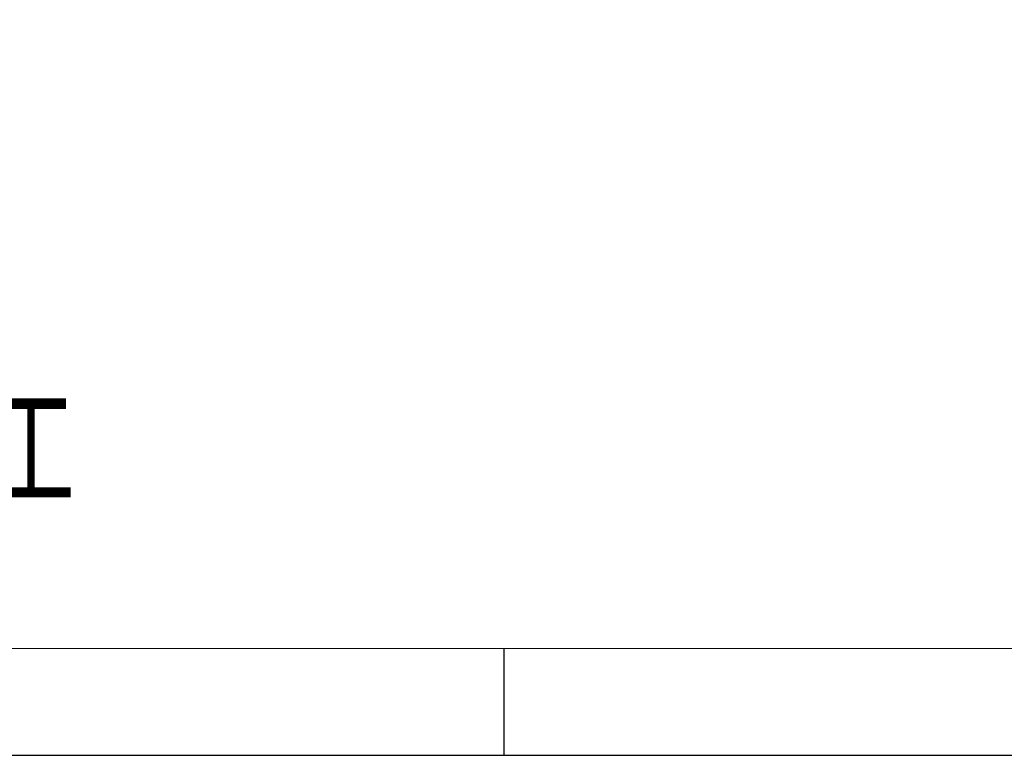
# Model space of a CAD drawing. Header units: millimetres. Extents: x 0 to 658, y -2 to 210.
# Tile 2 of 26: x 86 to 132, y 0 to 34. Entities that reach past the tile are written whole.
import ezdxf

# ---------------------------------------------------------------- set-up
doc = ezdxf.new("R2010")
doc.units = ezdxf.units.MM
doc.layers.add('图框', color=7, linetype='Continuous')
doc.styles.add('SLDTEXTSTYLE1', font='TXT', dxfattribs={"width": 0.7, "bigfont": 'bigfont'})

# ---------------------------------------------------------------- blocks, each defined once
blk = doc.blocks.new('SW_NOTE_0')
at = {"layer": '图框', "color": 0, "char_height": 5.29167, "attachment_point": 1, "style": 'SLDTEXTSTYLE1'}
for s, insert in [('3\\M+18141\\M+196A2\\M+1928D\\M+18D45\\M+188CA\\M+18CF6\\M+18DB7\\M+18BCF\\M+188C2\\M+1817D0.1', (0, -10.29)), ('4\\M+18141\\M+196A2\\M+1928D圆\\M+18A70\\M+18BCF为R1.5', (0, -18.845)), ('5\\M+18141\\M+196A2\\M+1928D\\M+18EDA\\M+190A1\\M+18E51\\M+18FC6SERP\\M+195B6\\M+18C8F\\M+189C1\\M+18D48', (0, -27.401))]:
    blk.add_mtext(s, dxfattribs=dict(at, insert=insert))

msp = doc.modelspace()

# ---------------------------------------------------------------- linework, layer by layer
at = {"layer": '图框', "lineweight": 15}
msp.add_line((25, 5), (292, 5), dxfattribs=at)
at = {"layer": '图框'}
for p, q in [((108.5, 0), (108.5, 5)), ((0, 0), (297, 0))]:
    msp.add_line(p, q, dxfattribs=at)

# ---------------------------------------------------------------- block references
msp.add_blockref('SW_NOTE_0', (27.57201433, 44.26723091), dxfattribs=at)

doc.saveas('drawing.dxf')
